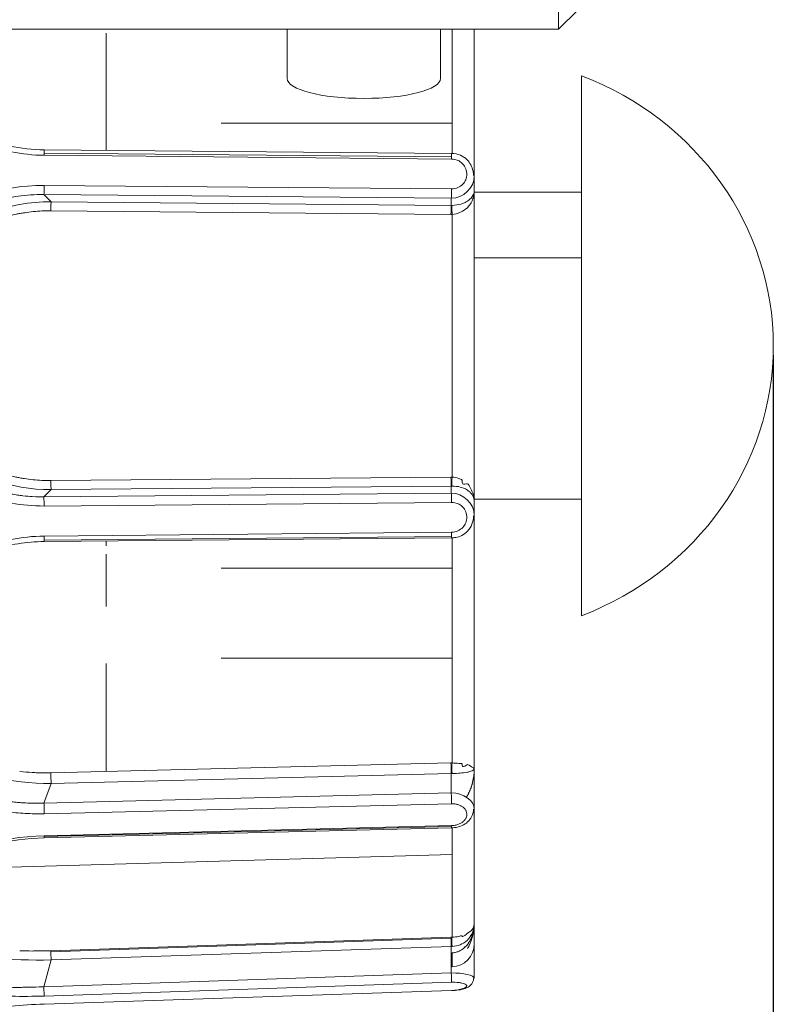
# Model space of a CAD drawing. Extents: x 0 to 283, y -70 to 196.
# Tile 9 of 30: x 148.69 to 153.6, y 101.66 to 108.08. Entities that reach past the tile are written whole.
import ezdxf

# ---------------------------------------------------------------- set-up
doc = ezdxf.new("R2010")
doc.units = 0
doc.layers.get('DEFPOINTS').update_dxf_attribs({"linetype": 'CONTINUOUS'})
doc.layers.add('VISIBLE', color=255, linetype='CONTINUOUS', lineweight=0)
doc.styles.add('SANSSERIF', font='sanss___.ttf')
doc.dimstyles.get("Standard").update_dxf_attribs({"dimtxt": 0.18, "dimasz": 0.18, "dimexe": 0.18, "dimexo": 0.0625, "dimgap": 0.09, "dimtad": 0, "dimtih": 1, "dimtoh": 1, "dimdec": 1, "dimzin": 0, "dimdsep": 46, "dimtxsty": 'SANSSERIF', "dimcen": 0.09, "dimadec": 0, "dimazin": 0, "dimtfac": 1, "dimtdec": 1, "dimtofl": 0, "dimtmove": 0, "dimatfit": 3, "dimfxl": 1, "dimtolj": 1, "dimtzin": 0, "dimarcsym": 0})

# ---------------------------------------------------------------- blocks, each defined once
blk = doc.blocks.new('*D20')
at = {"layer": 'DEFPOINTS', "color": 0, "transparency": 16777216}
for p in [(153.6021, 105.9507), (140.8021, 89.7007), (140.8021, 61.7723)]:
    blk.add_point(p, dxfattribs=at)
at = {"layer": 'VISIBLE', "color": 0, "lineweight": -2, "transparency": 16777216}
for p, q in [((153.6021, 105.8882), (153.6021, 61.5923)), ((140.8021, 89.6382), (140.8021, 61.5923)), ((143.3021, 61.7723), (143.9057, 61.7723)), ((151.1021, 61.7723), (150.4986, 61.7723))]:
    blk.add_line(p, q, dxfattribs=at)
at = {"layer": 'VISIBLE', "color": 0, "transparency": 16777216}
for points in [[(143.3021, 62.1889), (143.3021, 61.3556), (140.8021, 61.7723)], [(151.1021, 62.1889), (151.1021, 61.3556), (153.6021, 61.7723)]]:
    blk.add_solid(points, dxfattribs=at)
at = {"layer": 'VISIBLE', "color": 0, "transparency": 16777216, "insert": (147.2021, 61.7723), "char_height": 2.5, "attachment_point": 5, "style": 'SANSSERIF'}
blk.add_mtext('\\A1;25.6', dxfattribs=at)

msp = doc.modelspace()

# ---------------------------------------------------------------- linework, layer by layer
at = {"layer": 'VISIBLE'}
for p, q in [((152.2021, 115.9507), (152.2021, 108.0132)), ((152.3271, 108.1382), (152.2021, 108.0132)), ((146.0771, 108.0132), (152.2021, 108.0132)), ((149.2521, 107.2236), (149.2521, 107.9869)), ((149.2521, 107.9869), (149.2521, 107.9869)), ((150.4321, 108.0132), (150.4321, 107.692)), ((151.4321, 108.0132), (151.4321, 107.692)), ((151.5073, 107.2032), (151.5073, 108.0132)), ((151.6521, 107.056), (151.6521, 108.0132)), ((152.3524, 107.7106), (152.3521, 104.9507)), ((150.0021, 107.4007), (151.5073, 107.4007)), ((148.8468, 107.2273), (151.5026, 107.2033)), ((148.8468, 107.2272), (148.8468, 107.2272)), ((148.8479, 107.206), (151.5037, 107.1819)), ((151.5039, 107.1671), (148.8481, 107.1916)), ((151.5026, 107.2033), (151.5026, 107.2033)), ((151.652, 107.061), (151.6521, 107.056)), ((151.6521, 106.9599), (151.6521, 107.056)), ((151.5039, 106.9722), (148.8481, 106.9957)), ((148.8463, 106.9358), (151.5021, 106.9118)), ((148.8463, 106.9358), (148.893, 106.8891)), ((151.6521, 106.9627), (151.6521, 106.9599)), ((151.6521, 105.9507), (151.6521, 106.9599)), ((151.6521, 106.9507), (152.3521, 106.9507)), ((148.893, 106.8891), (151.5021, 106.8655)), ((151.5021, 106.9118), (151.5021, 106.8655)), ((151.5073, 106.8655), (151.5021, 106.8655)), ((151.5004, 106.8067), (148.8912, 106.8302)), ((151.5073, 106.8067), (151.5004, 106.8067)), ((151.5073, 105.0946), (151.5073, 106.8067)), ((152.3521, 106.5243), (151.6521, 106.5243)), ((151.6521, 104.9415), (151.6521, 105.9507)), ((148.8912, 105.0711), (151.5004, 105.0947)), ((151.5073, 105.0946), (151.5004, 105.0947)), ((151.5509, 105.0844), (151.557, 105.0826)), ((151.557, 105.0826), (151.5634, 105.0811)), ((151.5725, 105.0721), (151.5739, 105.0613)), ((148.893, 105.0122), (148.8463, 104.9656)), ((151.5021, 105.0358), (148.893, 105.0122)), ((151.5021, 105.0358), (151.5073, 105.0358)), ((151.5021, 105.0358), (151.5021, 104.9896)), ((151.5902, 105.0483), (151.6004, 105.051)), ((151.6004, 105.051), (151.6083, 105.0508)), ((151.6182, 105.0398), (151.6338, 105.0086)), ((148.8463, 104.9656), (151.5021, 104.9896)), ((148.8463, 104.9656), (148.848, 104.9173)), ((151.6521, 104.9507), (152.3521, 104.9507)), ((151.6521, 104.9415), (151.6521, 104.8454)), ((152.3521, 104.9507), (152.3521, 104.1906)), ((148.8481, 104.9057), (151.5039, 104.9292)), ((151.6521, 104.8454), (151.652, 104.8405)), ((151.6521, 103.1935), (151.6521, 104.8454)), ((151.5026, 104.6981), (148.8468, 104.6741)), ((151.5034, 104.7071), (148.8476, 104.6831)), ((151.5039, 104.7343), (148.8481, 104.7098)), ((151.5026, 104.6981), (151.5026, 104.6981)), ((151.5073, 103.2305), (151.5073, 104.6982)), ((148.8468, 104.6741), (148.8468, 104.6741)), ((149.2521, 104.6469), (149.2521, 104.6777)), ((149.2521, 104.2506), (149.2521, 104.5922)), ((150.0021, 104.5007), (151.5073, 104.5007)), ((149.2521, 104.2505), (149.2521, 104.2505)), ((151.5073, 103.9145), (150.0021, 103.9145)), ((149.2521, 103.1749), (149.2521, 103.88)), ((148.8912, 103.166), (151.5004, 103.2305)), ((151.5073, 103.2305), (151.5004, 103.2305)), ((151.5509, 103.2269), (151.557, 103.2267)), ((151.557, 103.2267), (151.5634, 103.227)), ((151.5725, 103.2224), (151.5739, 103.2145)), ((151.5902, 103.2101), (151.6004, 103.2162)), ((151.6004, 103.2162), (151.6083, 103.2198)), ((151.6083, 103.2198), (151.6182, 103.2173)), ((151.6182, 103.2173), (151.6338, 103.206)), ((151.6338, 103.206), (151.6471, 103.1991)), ((151.5021, 103.1615), (148.893, 103.097)), ((151.5073, 103.1616), (151.5021, 103.1615)), ((151.5021, 103.0351), (151.5021, 103.1615)), ((151.6471, 103.1991), (151.6521, 103.1935)), ((151.6521, 102.1843), (151.6521, 103.1935)), ((148.893, 103.097), (148.8463, 102.9695)), ((151.6376, 103.0899), (151.6479, 103.1377)), ((151.5021, 103.0351), (148.8463, 102.9695)), ((151.5039, 102.965), (148.8481, 102.8998)), ((148.8481, 102.7564), (151.5039, 102.8223)), ((151.5033, 102.8083), (148.8475, 102.7427)), ((151.5038, 102.8174), (148.848, 102.7518)), ((151.5073, 102.6338), (151.5073, 102.8085)), ((151.5073, 102.6338), (148.1198, 102.5369)), ((151.5073, 102.0953), (151.5073, 102.6338)), ((151.6498, 102.1674), (151.6521, 102.1843)), ((151.6521, 102.0515), (151.6521, 102.1843)), ((151.5902, 102.1064), (151.6004, 102.1141)), ((151.6004, 102.1141), (151.6083, 102.1204)), ((151.6083, 102.1204), (151.6182, 102.1272)), ((151.6182, 102.1272), (151.6338, 102.1389)), ((151.6471, 102.1595), (151.6498, 102.1674)), ((148.8912, 102.007), (151.5004, 102.0951)), ((148.8914, 102.0003), (151.5005, 102.0884)), ((151.5073, 102.0953), (151.5004, 102.0951)), ((151.5509, 102.0992), (151.557, 102.1007)), ((151.557, 102.1007), (151.5634, 102.1028)), ((151.5634, 102.1028), (151.5725, 102.1037)), ((151.5725, 102.1037), (151.574, 102.1009)), ((151.6521, 102.0515), (151.6521, 101.8256)), ((151.5021, 102.0346), (148.893, 101.9464)), ((151.5073, 102.0348), (151.5021, 102.0346)), ((151.5021, 101.8618), (151.5021, 102.0346)), ((151.5073, 101.9931), (151.5021, 101.9929)), ((151.5073, 101.9931), (151.5073, 101.9015)), ((151.5737, 102.0185), (151.5739, 102.0189)), ((151.5902, 102.0327), (151.5938, 102.0351)), ((148.893, 101.9464), (148.8463, 101.7722)), ((151.5073, 101.9572), (151.5021, 101.9569)), ((151.5021, 101.8618), (148.8463, 101.7722)), ((151.5073, 101.9015), (151.5021, 101.9014)), ((148.8481, 101.7114), (151.5039, 101.8009)), ((148.8463, 101.7722), (148.8481, 101.7114)), ((151.5038, 101.7472), (148.848, 101.6575)), ((151.5039, 101.7486), (148.8481, 101.6589)), ((148.848, 101.6575), (148.848, 101.6576))]:
    msp.add_line(p, q, dxfattribs=at)
msp.add_arc((151.5021, 102.0515), 0.15, 272, 0, dxfattribs=at)
at = {"layer": 'VISIBLE', "extrusion": (0, 0, -1)}
msp.add_ellipse((151.6021, 105.9507), major_axis=(2, 0), ratio=0.949323, start_param=-1.1864, end_param=0, dxfattribs=at)
at = {"layer": 'VISIBLE'}
for centre, major_axis, ratio, start_param, end_param in [((150.9321, 107.692), (0.5, 0), 0.258819, 3.141593, 6.283185), ((148.8465, 107.1885), (-0.0002, -0.0386), 0.038174, -4.244348, -3.158429), ((148.8464, 107.1786), (0.0004, 0.0473), 0.03372, -1.291412, -0.952483), ((151.5021, 107.1533), (0.0005, 0.05), 0.033717, -0.959967, -0.000834), ((151.5021, 107.1528), (0.0005, 0.051), 0.03372, -1.287713, -0.963132), ((148.8463, 106.9841), (0.0005, 0.05), 0.033713, 3.403547, 4.945929), ((151.5021, 106.9601), (-0.0005, -0.05), 0.033719, 0.261952, 1.814869), ((148.8927, 105.8418), (-1.0592, 0.1337), 0.980632, -1.254709, -1.069344), ((148.8918, 105.8506), (-1.0522, 0.1229), 0.980084, -1.457874, -1.263151), ((148.893, 106.8408), (0.0005, 0.05), 0.033751, 0.262533, 1.570449), ((151.5021, 106.8172), (0.0005, 0.05), 0.03375, 0.261954, 1.783195), ((151.5091, 106.8173), (-0.0013, 0.05), 0.041128, 0.262747, 1.569765), ((148.893, 106.8409), (-0.0005, -0.0498), 0.033749, -1.569446, -1.355122), ((151.5091, 106.8173), (0.0013, -0.05), 0.041115, -1.571829, -1.358874), ((151.6021, 105.9507), (2, 0), 0.949323, -1.1864, 0), ((148.893, 105.0605), (0.0005, -0.05), 0.033749, -1.784849, -0.26197), ((151.5021, 105.0841), (-0.0005, 0.05), 0.03375, 1.357446, 2.879641), ((151.5091, 105.0841), (-0.0013, -0.05), 0.041115, -1.782722, -0.261863), ((151.5021, 104.9413), (0.0005, -0.05), 0.033719, 1.326727, 2.879641), ((148.8464, 104.9173), (0.0004, -0.0483), 0.033726, 1.328304, 1.57013), ((148.8463, 104.7241), (0.0005, -0.05), 0.033719, 0.000087, 0.610795), ((148.8463, 104.724), (0.0005, -0.0499), 0.033719, 0.610432, 1.281013), ((151.5021, 104.7481), (0.0005, -0.05), 0.033719, 0.000829, 0.611013), ((151.5021, 104.7481), (0.0005, -0.05), 0.033719, 0.611013, 1.290966), ((151.5021, 103.1969), (-0.0012, 0.05), 0.024706, 0.833695, 2.355889), ((151.5091, 103.197), (-0.0001, -0.05), 0.048157, -2.306592, -0.785641), ((148.893, 103.1324), (0.0012, -0.05), 0.024708, -2.308496, -0.785517), ((151.5021, 102.9997), (0.0012, -0.05), 0.024692, -4.712998, -3.926838), ((148.8463, 102.9342), (-0.0012, 0.0499), 0.024688, 4.710999, 5.498105), ((151.502, 103.0004), (0.0013, -0.0518), 0.024683, 0.816983, 1.556217), ((148.8471, 102.9262), (-0.0007, 0.0346), 0.017545, 3.844132, 4.942992), ((151.5021, 102.8583), (0.0012, -0.05), 0.024684, 0.610665, 0.767214), ((148.8463, 102.7928), (0.0012, -0.0502), 0.024684, 0.612828, 0.758285), ((151.5021, 102.8583), (0.0012, -0.05), 0.024686, 0.000305, 0.610833), ((148.8463, 102.7929), (0.0012, -0.0502), 0.024684, 0.000779, 0.609003), ((151.2499, 102.1657), (0.4005, 0.0472), 0.780369, 6.05193, 6.192273), ((151.2927, 102.1915), (0.3581, -0.0321), 0.790382, -0.206966, -0.069053), ((151.5021, 102.0475), (-0.0017, 0.05), 0.009043, 0.310249, 0.610516), ((151.5021, 102.0475), (-0.0017, 0.05), 0.009043, 0.610516, 1.832443), ((151.5091, 102.0477), (0.0012, -0.05), 0.042289, -2.830924, -1.310065), ((148.893, 101.96), (-0.0017, 0.0493), 0.009043, 0.306834, 0.611838), ((148.893, 101.9594), (-0.0017, 0.05), 0.009043, 0.309553, 0.610216), ((148.893, 101.9594), (0.0017, -0.05), 0.009043, -2.530277, -1.309365), ((148.893, 101.9594), (-0.0017, 0.05), 0.009043, 0.610516, 1.832411), ((151.5091, 101.9442), (-0.0021, 0.05), 0.025094, -0.212955, 1.307901), ((151.5021, 101.8489), (0.0017, -0.05), 0.009036, 0.27953, 1.832443), ((151.5021, 101.7971), (0.0017, -0.05), 0.009035, 0, 0.243768), ((148.8463, 101.707), (0.0017, -0.0495), 0.009035, 0.000886, 0.235746)]:
    msp.add_ellipse(centre, major_axis=major_axis, ratio=ratio, start_param=start_param, end_param=end_param, dxfattribs=at)
for points, knots in [([(148.1054, 107.5188), (148.1734, 107.4539), (148.2535, 107.3977), (148.4278, 107.3073), (148.5246, 107.2729), (148.6965, 107.2364), (148.7718, 107.228), (148.8468, 107.2273)], [0, 0, 0, 0, 0.0582121, 0.0582121, 0.1187185, 0.1187185, 0.1637053, 0.1637053, 0.1637053, 0.1637053]), ([(151.5026, 107.2033), (151.5229, 107.2031), (151.5436, 107.1995), (151.578, 107.1852), (151.5926, 107.1755), (151.6145, 107.1537), (151.623, 107.1422), (151.6364, 107.1167), (151.6413, 107.1024), (151.6459, 107.079), (151.6469, 107.0699), (151.6472, 107.0608)], [0, 0, 0, 0, 0.0121855, 0.0121855, 0.02235284, 0.02235284, 0.03080774, 0.03080774, 0.03982165, 0.03982165, 0.04535382, 0.04535382, 0.04535382, 0.04535382]), ([(151.5718, 107.1406), (151.5638, 107.148), (151.5614, 107.1521), (151.5196, 107.1684), (151.5045, 107.1671), (151.5039, 107.1671)], [0.7500264, 0.7500264, 0.7500264, 0.7500264, 0.875, 0.875, 1, 1, 1, 1]), ([(151.6033, 107.0725), (151.602, 107.105), (151.5877, 107.1259), (151.5718, 107.1406), (151.5718, 107.1406), (151.5718, 107.1406)], [0.5000049, 0.5000049, 0.5000049, 0.5000049, 0.75, 0.75, 0.7500264, 0.7500264, 0.7500264, 0.7500264]), ([(151.6521, 107.056), (151.6521, 107.056), (151.6521, 107.0559), (151.6521, 106.98), (151.5806, 106.9113), (151.5021, 106.9118)], [-0.5002152, -0.5002152, -0.5002152, -0.5002152, -0.5, -0.5, 0, 0, 0, 0]), ([(151.5775, 107.0029), (151.5775, 107.0029), (151.5775, 107.0029), (151.5952, 107.0212), (151.6046, 107.0401), (151.6033, 107.0725)], [0.2499715, 0.2499715, 0.2499715, 0.2499715, 0.25, 0.25, 0.5000049, 0.5000049, 0.5000049, 0.5000049]), ([(147.7908, 106.0131), (147.7904, 106.2708), (147.8888, 106.5178), (148.2854, 106.8937), (148.5535, 106.9968), (148.8481, 106.9957)], [0, 0, 0, 0, 0.5, 0.5, 1, 1, 1, 1]), ([(148.0722, 106.6172), (148.0853, 106.6313), (148.0982, 106.6445), (148.1108, 106.6567), (148.1172, 106.6628), (148.1234, 106.6687), (148.1296, 106.6744), (148.1327, 106.6772), (148.1358, 106.68), (148.1388, 106.6827), (148.1419, 106.6854), (148.1449, 106.6881), (148.1479, 106.6907), (148.1509, 106.6933), (148.1539, 106.6959), (148.1568, 106.6984), (148.1598, 106.7009), (148.1627, 106.7034), (148.1657, 106.7058), (148.1671, 106.707), (148.1686, 106.7081), (148.17, 106.7093), (148.1714, 106.7105), (148.1729, 106.7117), (148.1743, 106.7128), (148.1757, 106.714), (148.1772, 106.7151), (148.1786, 106.7162), (148.18, 106.7174), (148.1814, 106.7185), (148.1828, 106.7196), (148.1856, 106.7218), (148.1884, 106.7239), (148.1911, 106.726), (148.1939, 106.7281), (148.1966, 106.7302), (148.1993, 106.7322), (148.2064, 106.7375), (148.2137, 106.7428), (148.2211, 106.748), (148.2284, 106.7532), (148.236, 106.7584), (148.2437, 106.7635), (148.2513, 106.7686), (148.2592, 106.7736), (148.2671, 106.7786), (148.2751, 106.7835), (148.2832, 106.7884), (148.2914, 106.7932), (148.2955, 106.7956), (148.2997, 106.798), (148.3039, 106.8004), (148.3081, 106.8028), (148.3123, 106.8051), (148.3166, 106.8074), (148.3208, 106.8098), (148.3251, 106.8121), (148.3295, 106.8143), (148.3338, 106.8166), (148.3382, 106.8189), (148.3426, 106.8211), (148.3514, 106.8256), (148.3603, 106.83), (148.3694, 106.8343), (148.3771, 106.8379), (148.385, 106.8415), (148.3932, 106.8451), (148.4014, 106.8487), (148.4099, 106.8523), (148.4186, 106.8559), (148.4273, 106.8595), (148.4363, 106.863), (148.4455, 106.8665), (148.4548, 106.8699), (148.4643, 106.8734), (148.474, 106.8767), (148.4838, 106.8801), (148.4938, 106.8834), (148.5041, 106.8866), (148.5144, 106.8898), (148.525, 106.8929), (148.5358, 106.8959), (148.5575, 106.9019), (148.5802, 106.9075), (148.604, 106.9125), (148.6278, 106.9175), (148.6527, 106.9218), (148.6786, 106.9254), (148.7305, 106.9326), (148.7866, 106.9366), (148.8463, 106.9358)], [0.5, 0.5, 0.5, 0.5, 0.5357143, 0.5357143, 0.5357143, 0.5535714, 0.5535714, 0.5535714, 0.5625, 0.5625, 0.5625, 0.5714286, 0.5714286, 0.5714286, 0.5803571, 0.5803571, 0.5803571, 0.5892857, 0.5892857, 0.5892857, 0.59375, 0.59375, 0.59375, 0.5982143, 0.5982143, 0.5982143, 0.6026786, 0.6026786, 0.6026786, 0.6071429, 0.6071429, 0.6071429, 0.6160714, 0.6160714, 0.6160714, 0.625, 0.625, 0.625, 0.6428571, 0.6428571, 0.6428571, 0.6607143, 0.6607143, 0.6607143, 0.6785714, 0.6785714, 0.6785714, 0.6964286, 0.6964286, 0.6964286, 0.7053571, 0.7053571, 0.7053571, 0.7142857, 0.7142857, 0.7142857, 0.7232143, 0.7232143, 0.7232143, 0.7321429, 0.7321429, 0.7321429, 0.75, 0.75, 0.75, 0.7678571, 0.7678571, 0.7678571, 0.7857143, 0.7857143, 0.7857143, 0.8035714, 0.8035714, 0.8035714, 0.8214286, 0.8214286, 0.8214286, 0.8392857, 0.8392857, 0.8392857, 0.8571429, 0.8571429, 0.8571429, 0.8928571, 0.8928571, 0.8928571, 0.9285714, 0.9285714, 0.9285714, 1, 1, 1, 1]), ([(151.6521, 106.9599), (151.6521, 106.9216), (151.6133, 106.8961), (151.6058, 106.8912), (151.5949, 106.8848), (151.5808, 106.8785), (151.5731, 106.8757), (151.5481, 106.8687), (151.5291, 106.8659), (151.5073, 106.8655)], [-1, -1, -1, -1, -0.5, -0.5, -0.375, -0.375, -0.25, -0.25, 0, 0, 0, 0]), ([(151.5073, 106.8067), (151.5424, 106.8076), (151.5841, 106.8273), (151.6183, 106.8614), (151.6296, 106.8763), (151.638, 106.8946)], [0, 0, 0, 0, 0.5, 0.5, 0.7491661, 0.7491661, 0.7491661, 0.7491661]), ([(148.6917, 106.8127), (148.6832, 106.8112), (148.6747, 106.8096), (148.6663, 106.8078), (148.6483, 106.8041), (148.6305, 106.7999), (148.6128, 106.7953), (148.5951, 106.7907), (148.5776, 106.7856), (148.5603, 106.78), (148.543, 106.7744), (148.5258, 106.7684), (148.5089, 106.7619)], [0.1262014, 0.1262014, 0.1262014, 0.1262014, 0.1428571, 0.1428571, 0.1428571, 0.1785714, 0.1785714, 0.1785714, 0.2142857, 0.2142857, 0.2142857, 0.25, 0.25, 0.25, 0.25]), ([(148.8912, 106.8302), (148.8523, 106.8302), (148.8141, 106.8283), (148.7767, 106.8246), (148.7579, 106.8227), (148.7393, 106.8204), (148.721, 106.8176), (148.7111, 106.8161), (148.7014, 106.8145), (148.6917, 106.8127)], [0, 0, 0, 0, 0.0714286, 0.0714286, 0.0714286, 0.1071429, 0.1071429, 0.1071429, 0.1262014, 0.1262014, 0.1262014, 0.1262014]), ([(147.8925, 105.9436), (147.8926, 105.8886), (147.8965, 105.7981), (147.9503, 105.6224), (147.9764, 105.5574), (148.0349, 105.4561), (148.0576, 105.4218), (148.0972, 105.3705), (148.1114, 105.3535), (148.1417, 105.3198), (148.1633, 105.298), (148.3651, 105.1062), (148.6301, 105.0109), (148.893, 105.0122)], [0, 0, 0, 0, 0.25, 0.25, 0.375, 0.375, 0.4375, 0.4375, 0.46875, 0.46875, 0.5, 0.5, 1, 1, 1, 1]), ([(148.8463, 104.9656), (148.83, 104.9653), (148.8041, 104.9652), (148.7513, 104.9683), (148.7313, 104.9699), (148.698, 104.9736), (148.6863, 104.9751), (148.6619, 104.9786), (148.6435, 104.9817), (148.6051, 104.9887), (148.5737, 104.9957), (148.5258, 105.0088), (148.5016, 105.016), (148.4773, 105.0242), (148.461, 105.0299), (148.4584, 105.0307), (148.3348, 105.0774), (148.2579, 105.1266), (148.1804, 105.1832), (148.1608, 105.1994), (148.1396, 105.2177), (148.1338, 105.2229), (148.1271, 105.229), (148.1252, 105.2308), (148.122, 105.2337), (148.1269, 105.2291), (147.8883, 105.4526), (147.8373, 105.7148), (147.8374, 105.8885)], [0, 0, 0, 0, 0.0625, 0.0625, 0.09375, 0.09375, 0.109375, 0.109375, 0.125, 0.125, 0.1875, 0.1875, 0.21875, 0.234375, 0.234375, 0.25, 0.25, 0.375, 0.375, 0.4375, 0.4375, 0.46875, 0.46875, 0.484375, 0.484375, 0.5, 0.5, 1, 1, 1, 1]), ([(148.5061, 105.1406), (148.523, 105.134), (148.54, 105.128), (148.5573, 105.1224), (148.5746, 105.1168), (148.5921, 105.1116), (148.6098, 105.1069), (148.6275, 105.1022), (148.6454, 105.098), (148.6635, 105.0943), (148.6717, 105.0926), (148.6798, 105.091), (148.6881, 105.0895)], [0.75, 0.75, 0.75, 0.75, 0.7857143, 0.7857143, 0.7857143, 0.8214286, 0.8214286, 0.8214286, 0.8571429, 0.8571429, 0.8571429, 0.873172, 0.873172, 0.873172, 0.873172]), ([(148.6881, 105.0895), (148.6982, 105.0876), (148.7083, 105.0859), (148.7185, 105.0844), (148.7371, 105.0815), (148.7559, 105.0791), (148.7748, 105.0772), (148.8128, 105.0734), (148.8516, 105.0713), (148.8912, 105.0711)], [0.873172, 0.873172, 0.873172, 0.873172, 0.8928571, 0.8928571, 0.8928571, 0.9285714, 0.9285714, 0.9285714, 1, 1, 1, 1]), ([(151.6521, 104.9415), (151.6521, 104.9607), (151.6409, 104.9786), (151.6251, 104.9957), (151.62, 105), (151.6139, 105.0047), (151.6121, 105.006), (151.6091, 105.008), (151.6121, 105.0061), (151.588, 105.0217), (151.5756, 105.0254), (151.5448, 105.033), (151.5273, 105.0354), (151.5073, 105.0358)], [0, 0, 0, 0, 0.25, 0.25, 0.375, 0.375, 0.4375, 0.4375, 0.5, 0.5, 0.75, 0.75, 1, 1, 1, 1]), ([(151.6471, 104.976), (151.6487, 104.9708), (151.6487, 104.9705), (151.651, 104.9589), (151.6521, 104.9511), (151.6521, 104.9415)], [-0.125, -0.125, -0.125, -0.125, -0.0625, -0.0625, 0, 0, 0, 0]), ([(151.5718, 104.904), (151.5638, 104.9112), (151.5614, 104.9152), (151.5196, 104.9308), (151.5045, 104.9292), (151.5039, 104.9292)], [0.7500264, 0.7500264, 0.7500264, 0.7500264, 0.875, 0.875, 1, 1, 1, 1]), ([(151.6033, 104.8365), (151.602, 104.8689), (151.5877, 104.8895), (151.5718, 104.904), (151.5718, 104.904), (151.5718, 104.904)], [0.5000049, 0.5000049, 0.5000049, 0.5000049, 0.75, 0.75, 0.7500264, 0.7500264, 0.7500264, 0.7500264]), ([(151.6472, 104.8407), (151.6467, 104.8224), (151.6431, 104.804), (151.63, 104.7704), (151.6204, 104.7546), (151.5977, 104.7303), (151.5849, 104.7207), (151.5585, 104.7074), (151.5448, 104.703), (151.5215, 104.699), (151.512, 104.6982), (151.5026, 104.6981)], [0, 0, 0, 0, 0.01113127, 0.01113127, 0.02192725, 0.02192725, 0.03123131, 0.03123131, 0.03969388, 0.03969388, 0.04538229, 0.04538229, 0.04538229, 0.04538229]), ([(151.5775, 104.7664), (151.5775, 104.7664), (151.5775, 104.7664), (151.5952, 104.785), (151.6046, 104.8041), (151.6033, 104.8365)], [0.2499715, 0.2499715, 0.2499715, 0.2499715, 0.25, 0.25, 0.5000049, 0.5000049, 0.5000049, 0.5000049]), ([(148.8468, 104.6741), (148.7343, 104.673), (148.6205, 104.6542), (148.4046, 104.5852), (148.2997, 104.5334), (148.1656, 104.4371), (148.1255, 104.4032), (148.0891, 104.3666)], [0, 0, 0, 0, 0.0675329, 0.0675329, 0.1362271, 0.1362271, 0.1682685, 0.1682685, 0.1682685, 0.1682685]), ([(147.8925, 103.8392), (147.8926, 103.7917), (147.8965, 103.7144), (147.9503, 103.5691), (147.9764, 103.516), (148.0349, 103.4346), (148.0576, 103.4072), (148.0972, 103.3667), (148.1114, 103.3533), (148.1417, 103.3268), (148.1633, 103.3099), (148.3651, 103.1612), (148.6301, 103.0935), (148.893, 103.097)], [0, 0, 0, 0, 0.25, 0.25, 0.375, 0.375, 0.4375, 0.4375, 0.46875, 0.46875, 0.5, 0.5, 1, 1, 1, 1]), ([(147.8374, 103.6885), (147.8373, 103.538), (147.8883, 103.3214), (148.1269, 103.1528), (148.122, 103.1563), (148.1252, 103.154), (148.1271, 103.1527), (148.1338, 103.1481), (148.1396, 103.1442), (148.1608, 103.1305), (148.1804, 103.1184), (148.2579, 103.0765), (148.3348, 103.0408), (148.4584, 103.0087), (148.461, 103.0081), (148.4773, 103.0042), (148.5016, 102.9986), (148.5258, 102.9938), (148.5737, 102.9852), (148.6051, 102.9807), (148.6435, 102.9765), (148.6619, 102.9746), (148.6863, 102.9726), (148.698, 102.9717), (148.7313, 102.9698), (148.7513, 102.9691), (148.8041, 102.9682), (148.83, 102.9689), (148.8463, 102.9695)], [-1, -1, -1, -1, -0.5, -0.5, -0.484375, -0.484375, -0.46875, -0.46875, -0.4375, -0.4375, -0.375, -0.375, -0.25, -0.25, -0.234375, -0.234375, -0.21875, -0.1875, -0.1875, -0.125, -0.125, -0.109375, -0.109375, -0.09375, -0.09375, -0.0625, -0.0625, 0, 0, 0, 0]), ([(148.8912, 103.166), (148.8891, 103.1659), (148.8868, 103.1659), (148.8843, 103.1659), (148.8818, 103.1659), (148.879, 103.1658), (148.8761, 103.1658), (148.8732, 103.1658), (148.8701, 103.1657), (148.8668, 103.1657), (148.8635, 103.1657), (148.86, 103.1657), (148.8563, 103.1657), (148.8526, 103.1657), (148.8487, 103.1658), (148.8447, 103.1658), (148.8406, 103.1658), (148.8363, 103.1659), (148.8318, 103.166), (148.8229, 103.1661), (148.8132, 103.1664), (148.8027, 103.1668), (148.7922, 103.1672), (148.781, 103.1677), (148.769, 103.1684), (148.7449, 103.1699), (148.7179, 103.1721), (148.688, 103.1757)], [0, 0, 0, 0, 0.0089286, 0.0089286, 0.0089286, 0.0178571, 0.0178571, 0.0178571, 0.0267857, 0.0267857, 0.0267857, 0.0357143, 0.0357143, 0.0357143, 0.0446429, 0.0446429, 0.0446429, 0.0535714, 0.0535714, 0.0535714, 0.0714286, 0.0714286, 0.0714286, 0.0892857, 0.0892857, 0.0892857, 0.125, 0.125, 0.125, 0.125]), ([(151.6521, 103.1935), (151.6521, 103.1862), (151.6409, 103.1802), (151.6251, 103.1746), (151.62, 103.1732), (151.6139, 103.1717), (151.6121, 103.1713), (151.6091, 103.1707), (151.6121, 103.1712), (151.588, 103.1668), (151.5756, 103.166), (151.5448, 103.1627), (151.5273, 103.1618), (151.5073, 103.1616)], [0, 0, 0, 0, 0.25, 0.25, 0.375, 0.375, 0.4375, 0.4375, 0.5, 0.5, 0.75, 0.75, 1, 1, 1, 1]), ([(151.6521, 103.1935), (151.6521, 103.179), (151.6512, 103.1646), (151.6496, 103.1509), (151.6488, 103.1441), (151.6479, 103.1374), (151.6468, 103.131), (151.6458, 103.1246), (151.6446, 103.1185), (151.6433, 103.1126), (151.642, 103.1067), (151.6407, 103.101), (151.6393, 103.0957), (151.6379, 103.0903), (151.6364, 103.0853), (151.6349, 103.0805), (151.6334, 103.0757), (151.6319, 103.0712), (151.6304, 103.0671), (151.6289, 103.0629), (151.6274, 103.059), (151.626, 103.0554), (151.6245, 103.0517), (151.6231, 103.0484), (151.6217, 103.0453), (151.6203, 103.0423), (151.619, 103.0395), (151.6177, 103.0369), (151.6165, 103.0344), (151.6153, 103.0321), (151.6142, 103.0301), (151.6131, 103.028), (151.6122, 103.0263), (151.6113, 103.0247), (151.6108, 103.0239), (151.6104, 103.0232), (151.61, 103.0225), (151.6096, 103.0218), (151.6093, 103.0212), (151.6089, 103.0207), (151.6088, 103.0204), (151.6086, 103.0201), (151.6084, 103.0199), (151.6083, 103.0196), (151.6081, 103.0194), (151.608, 103.0191), (151.6077, 103.0187), (151.6075, 103.0183), (151.6073, 103.018)], [-1, -1, -1, -1, -0.9285714, -0.9285714, -0.9285714, -0.8928571, -0.8928571, -0.8928571, -0.8571429, -0.8571429, -0.8571429, -0.8214286, -0.8214286, -0.8214286, -0.7857143, -0.7857143, -0.7857143, -0.75, -0.75, -0.75, -0.7142857, -0.7142857, -0.7142857, -0.6785714, -0.6785714, -0.6785714, -0.6428571, -0.6428571, -0.6428571, -0.6071429, -0.6071429, -0.6071429, -0.5714286, -0.5714286, -0.5714286, -0.5535714, -0.5535714, -0.5535714, -0.5357143, -0.5357143, -0.5357143, -0.5267857, -0.5267857, -0.5267857, -0.5178571, -0.5178571, -0.5178571, -0.5, -0.5, -0.5, -0.5]), ([(151.6479, 103.1377), (151.6481, 103.1395), (151.6484, 103.1414), (151.6486, 103.1432), (151.6497, 103.1513), (151.6506, 103.1595), (151.6512, 103.168), (151.6518, 103.1764), (151.6521, 103.185), (151.6521, 103.1935)], [0.880692, 0.880692, 0.880692, 0.880692, 0.8928571, 0.8928571, 0.8928571, 0.9464286, 0.9464286, 0.9464286, 1, 1, 1, 1]), ([(151.6015, 103.0103), (151.6027, 103.012), (151.6039, 103.0138), (151.6051, 103.0156), (151.6072, 103.0189), (151.6082, 103.0205), (151.6092, 103.0222), (151.6112, 103.0255), (151.6132, 103.0291), (151.6153, 103.0331), (151.6174, 103.0371), (151.6195, 103.0414), (151.6217, 103.0461), (151.6238, 103.0508), (151.6259, 103.0558), (151.628, 103.0612), (151.6301, 103.0667), (151.6322, 103.0724), (151.6342, 103.0786), (151.6353, 103.0822), (151.6365, 103.086), (151.6376, 103.0899)], [0.4761639, 0.4761639, 0.4761639, 0.4761639, 0.4910714, 0.4910714, 0.4910714, 0.5178571, 0.5178571, 0.5178571, 0.5714286, 0.5714286, 0.5714286, 0.625, 0.625, 0.625, 0.6785714, 0.6785714, 0.6785714, 0.7321429, 0.7321429, 0.7321429, 0.7636508, 0.7636508, 0.7636508, 0.7636508]), ([(151.5021, 103.0351), (151.5807, 103.0363), (151.6522, 102.9864), (151.6521, 102.9305), (151.6521, 102.9303), (151.6521, 102.93)], [-1, -1, -1, -1, -0.5, -0.5, -0.4974873, -0.4974873, -0.4974873, -0.4974873]), ([(148.8481, 102.8998), (148.8271, 102.8994), (148.8063, 102.8993), (148.7856, 102.8996), (148.765, 102.9), (148.7445, 102.9007), (148.7242, 102.9018), (148.7038, 102.9029), (148.6836, 102.9044), (148.6636, 102.9063), (148.6436, 102.9082), (148.6237, 102.9105), (148.604, 102.9131), (148.5842, 102.9158), (148.5647, 102.9189), (148.5453, 102.9224), (148.5258, 102.9259), (148.5066, 102.9297), (148.4875, 102.934), (148.4684, 102.9383), (148.4494, 102.943), (148.4306, 102.9481)], [0, 0, 0, 0, 0.0357143, 0.0357143, 0.0357143, 0.0714286, 0.0714286, 0.0714286, 0.1071429, 0.1071429, 0.1071429, 0.1428571, 0.1428571, 0.1428571, 0.1785714, 0.1785714, 0.1785714, 0.2142857, 0.2142857, 0.2142857, 0.25, 0.25, 0.25, 0.25]), ([(151.5718, 102.9474), (151.5691, 102.9492), (151.5664, 102.9508), (151.5636, 102.9523), (151.5608, 102.9537), (151.5579, 102.9551), (151.5549, 102.9563), (151.5519, 102.9576), (151.5488, 102.9587), (151.5457, 102.9596), (151.5425, 102.9606), (151.5393, 102.9614), (151.5359, 102.9622), (151.5326, 102.9629), (151.5292, 102.9634), (151.5257, 102.9639), (151.5223, 102.9643), (151.5187, 102.9647), (151.515, 102.9649), (151.5114, 102.965), (151.5077, 102.9651), (151.5039, 102.965)], [0.75, 0.75, 0.75, 0.75, 0.7857143, 0.7857143, 0.7857143, 0.8214286, 0.8214286, 0.8214286, 0.8571429, 0.8571429, 0.8571429, 0.8928571, 0.8928571, 0.8928571, 0.9285714, 0.9285714, 0.9285714, 0.9642857, 0.9642857, 0.9642857, 1, 1, 1, 1]), ([(151.6033, 102.8981), (151.6032, 102.9009), (151.6028, 102.9037), (151.6023, 102.9064), (151.6018, 102.9091), (151.601, 102.9117), (151.6001, 102.9142), (151.5992, 102.9168), (151.5981, 102.9193), (151.5968, 102.9217), (151.5954, 102.9241), (151.5939, 102.9264), (151.5923, 102.9287), (151.5906, 102.931), (151.5887, 102.9332), (151.5866, 102.9354), (151.5845, 102.9375), (151.5822, 102.9396), (151.5798, 102.9416), (151.5773, 102.9436), (151.5747, 102.9455), (151.5718, 102.9474)], [0.5, 0.5, 0.5, 0.5, 0.5357143, 0.5357143, 0.5357143, 0.5714286, 0.5714286, 0.5714286, 0.6071429, 0.6071429, 0.6071429, 0.6428571, 0.6428571, 0.6428571, 0.6785714, 0.6785714, 0.6785714, 0.7142857, 0.7142857, 0.7142857, 0.75, 0.75, 0.75, 0.75]), ([(151.6473, 102.93), (151.6471, 102.9163), (151.6443, 102.9023), (151.634, 102.8763), (151.6262, 102.864), (151.6069, 102.8432), (151.5954, 102.8343), (151.5704, 102.821), (151.5568, 102.8161), (151.5299, 102.8101), (151.5166, 102.8087), (151.5033, 102.8083)], [0, 0, 0, 0, 0.0094678, 0.0094678, 0.01892119, 0.01892119, 0.02789745, 0.02789745, 0.03653869, 0.03653869, 0.04449468, 0.04449468, 0.04449468, 0.04449468]), ([(151.5775, 102.8467), (151.5801, 102.8487), (151.5825, 102.8508), (151.5847, 102.853), (151.5859, 102.8541), (151.5869, 102.8552), (151.5879, 102.8563), (151.5889, 102.8574), (151.5899, 102.8585), (151.5908, 102.8596), (151.5927, 102.8619), (151.5943, 102.8642), (151.5957, 102.8666), (151.5971, 102.869), (151.5984, 102.8714), (151.5994, 102.8739), (151.6004, 102.8764), (151.6013, 102.879), (151.6019, 102.8816), (151.6025, 102.8843), (151.603, 102.8869), (151.6032, 102.8897), (151.6035, 102.8924), (151.6035, 102.8952), (151.6033, 102.8981)], [0.25, 0.25, 0.25, 0.25, 0.2857143, 0.2857143, 0.2857143, 0.3035714, 0.3035714, 0.3035714, 0.3214286, 0.3214286, 0.3214286, 0.3571429, 0.3571429, 0.3571429, 0.3928571, 0.3928571, 0.3928571, 0.4285714, 0.4285714, 0.4285714, 0.4642857, 0.4642857, 0.4642857, 0.5, 0.5, 0.5, 0.5]), ([(151.5039, 102.8223), (151.508, 102.8225), (151.5121, 102.8228), (151.5161, 102.8232), (151.5201, 102.8236), (151.524, 102.8242), (151.5278, 102.825), (151.5316, 102.8257), (151.5354, 102.8265), (151.539, 102.8276), (151.5426, 102.8286), (151.5461, 102.8297), (151.5495, 102.831), (151.5529, 102.8323), (151.5562, 102.8338), (151.5594, 102.8354), (151.5626, 102.837), (151.5657, 102.8387), (151.5687, 102.8406), (151.5717, 102.8425), (151.5747, 102.8445), (151.5775, 102.8467)], [0, 0, 0, 0, 0.0357143, 0.0357143, 0.0357143, 0.0714286, 0.0714286, 0.0714286, 0.1071429, 0.1071429, 0.1071429, 0.1428571, 0.1428571, 0.1428571, 0.1785714, 0.1785714, 0.1785714, 0.2142857, 0.2142857, 0.2142857, 0.25, 0.25, 0.25, 0.25]), ([(147.7908, 102.1249), (147.7904, 102.2569), (147.8887, 102.4076), (148.2854, 102.6639), (148.5535, 102.748), (148.8481, 102.7564)], [0, 0, 0, 0, 0.5, 0.5, 1, 1, 1, 1]), ([(148.8475, 102.7427), (148.7359, 102.74), (148.623, 102.7245), (148.4081, 102.6725), (148.3034, 102.6347), (148.1232, 102.5441), (148.0451, 102.4901), (147.965, 102.4143), (147.9461, 102.3941), (147.9295, 102.3738)], [0, 0, 0, 0, 0.0670068, 0.0670068, 0.1355273, 0.1355273, 0.2018919, 0.2018919, 0.2253039, 0.2253039, 0.2253039, 0.2253039]), ([(147.8925, 102.3005), (147.8926, 102.2733), (147.8965, 102.23), (147.9503, 102.154), (147.9764, 102.127), (148.0349, 102.0873), (148.0576, 102.0742), (148.0972, 102.0552), (148.1114, 102.049), (148.1417, 102.037), (148.1633, 102.0294), (148.3651, 101.9636), (148.6301, 101.9416), (148.893, 101.9464)], [0, 0, 0, 0, 0.25, 0.25, 0.375, 0.375, 0.4375, 0.4375, 0.46875, 0.46875, 0.5, 0.5, 1, 1, 1, 1]), ([(151.6521, 102.1843), (151.6521, 102.1526), (151.6409, 102.1242), (151.6251, 102.0973), (151.62, 102.0906), (151.6139, 102.0833), (151.6121, 102.0814), (151.6091, 102.0783), (151.6121, 102.0811), (151.588, 102.0578), (151.5756, 102.0528), (151.5448, 102.0395), (151.5273, 102.0354), (151.5073, 102.0348)], [0, 0, 0, 0, 0.25, 0.25, 0.375, 0.375, 0.4375, 0.4375, 0.5, 0.5, 0.75, 0.75, 1, 1, 1, 1]), ([(151.6521, 102.1843), (151.6521, 102.1707), (151.6512, 102.1572), (151.6496, 102.1444), (151.6488, 102.1381), (151.6479, 102.1319), (151.6468, 102.1259), (151.6458, 102.1199), (151.6446, 102.1142), (151.6433, 102.1087), (151.642, 102.1032), (151.6407, 102.0979), (151.6393, 102.0929), (151.6379, 102.0879), (151.6364, 102.0832), (151.6349, 102.0788), (151.6334, 102.0744), (151.6319, 102.0702), (151.6304, 102.0663), (151.6289, 102.0624), (151.6274, 102.0588), (151.626, 102.0554), (151.6245, 102.052), (151.6231, 102.0489), (151.6217, 102.0461), (151.6203, 102.0432), (151.619, 102.0407), (151.6177, 102.0383), (151.6165, 102.0359), (151.6153, 102.0338), (151.6142, 102.0319), (151.6131, 102.03), (151.6122, 102.0284), (151.6113, 102.0269), (151.6108, 102.0262), (151.6104, 102.0255), (151.61, 102.0249), (151.6096, 102.0243), (151.6093, 102.0237), (151.6089, 102.0232), (151.6088, 102.0229), (151.6086, 102.0227), (151.6084, 102.0225), (151.6083, 102.0222), (151.6081, 102.022), (151.608, 102.0218), (151.6077, 102.0214), (151.6075, 102.021), (151.6073, 102.0207)], [-1, -1, -1, -1, -0.9285714, -0.9285714, -0.9285714, -0.8928571, -0.8928571, -0.8928571, -0.8571429, -0.8571429, -0.8571429, -0.8214286, -0.8214286, -0.8214286, -0.7857143, -0.7857143, -0.7857143, -0.75, -0.75, -0.75, -0.7142857, -0.7142857, -0.7142857, -0.6785714, -0.6785714, -0.6785714, -0.6428571, -0.6428571, -0.6428571, -0.6071429, -0.6071429, -0.6071429, -0.5714286, -0.5714286, -0.5714286, -0.5535714, -0.5535714, -0.5535714, -0.5357143, -0.5357143, -0.5357143, -0.5267857, -0.5267857, -0.5267857, -0.5178571, -0.5178571, -0.5178571, -0.5, -0.5, -0.5, -0.5]), ([(147.8374, 102.0947), (147.8373, 102.0076), (147.8883, 101.8947), (148.1269, 101.8262), (148.122, 101.8276), (148.1252, 101.8267), (148.1271, 101.8261), (148.1338, 101.8243), (148.1396, 101.8227), (148.1608, 101.8172), (148.1804, 101.8125), (148.2579, 101.7967), (148.3348, 101.7839), (148.4584, 101.7749), (148.461, 101.7747), (148.4773, 101.7737), (148.5016, 101.7723), (148.5258, 101.7712), (148.5737, 101.7693), (148.6051, 101.7686), (148.6435, 101.7681), (148.6619, 101.768), (148.6863, 101.768), (148.698, 101.7681), (148.7313, 101.7684), (148.7513, 101.7688), (148.8041, 101.7702), (148.83, 101.7714), (148.8463, 101.7722)], [-1, -1, -1, -1, -0.5, -0.5, -0.484375, -0.484375, -0.46875, -0.46875, -0.4375, -0.4375, -0.375, -0.375, -0.25, -0.25, -0.234375, -0.234375, -0.21875, -0.1875, -0.1875, -0.125, -0.125, -0.109375, -0.109375, -0.09375, -0.09375, -0.0625, -0.0625, 0, 0, 0, 0]), ([(151.6379, 102.102), (151.6362, 102.0972), (151.6343, 102.0926), (151.6324, 102.0882), (151.6304, 102.0838), (151.6284, 102.0797), (151.6263, 102.0758), (151.6242, 102.0719), (151.6221, 102.0682), (151.6199, 102.0647), (151.6178, 102.0612), (151.6156, 102.058), (151.6134, 102.0549), (151.6112, 102.0519), (151.6091, 102.0491), (151.607, 102.0464), (151.6041, 102.043), (151.6012, 102.0397), (151.5983, 102.0365), (151.5953, 102.0334), (151.5922, 102.0304), (151.5891, 102.0277), (151.586, 102.0249), (151.5828, 102.0223), (151.5796, 102.0198), (151.5763, 102.0174), (151.5731, 102.0151), (151.5698, 102.013), (151.5665, 102.011), (151.5633, 102.0091), (151.56, 102.0074)], [-0.75, -0.75, -0.75, -0.75, -0.7, -0.7, -0.7, -0.65, -0.65, -0.65, -0.6, -0.6, -0.6, -0.55, -0.55, -0.55, -0.5, -0.5, -0.5, -0.45, -0.45, -0.45, -0.4, -0.4, -0.4, -0.35, -0.35, -0.35, -0.3, -0.3, -0.3, -0.2508387, -0.2508387, -0.2508387, -0.2508387]), ([(148.8912, 102.007), (148.8891, 102.0069), (148.8868, 102.0068), (148.8843, 102.0068), (148.8818, 102.0067), (148.879, 102.0066), (148.8761, 102.0065), (148.8732, 102.0065), (148.8701, 102.0064), (148.8668, 102.0063), (148.8635, 102.0062), (148.86, 102.0061), (148.8563, 102.006), (148.8526, 102.006), (148.8487, 102.0059), (148.8447, 102.0058), (148.8406, 102.0057), (148.8363, 102.0056), (148.8318, 102.0055), (148.8229, 102.0054), (148.8132, 102.0053), (148.8027, 102.0052), (148.7922, 102.0051), (148.781, 102.005), (148.769, 102.005), (148.7449, 102.005), (148.7179, 102.0053), (148.688, 102.006)], [-1, -1, -1, -1, -0.9910714, -0.9910714, -0.9910714, -0.9821429, -0.9821429, -0.9821429, -0.9732143, -0.9732143, -0.9732143, -0.9642857, -0.9642857, -0.9642857, -0.9553571, -0.9553571, -0.9553571, -0.9464286, -0.9464286, -0.9464286, -0.9285714, -0.9285714, -0.9285714, -0.9107143, -0.9107143, -0.9107143, -0.875, -0.875, -0.875, -0.875]), ([(151.56, 102.0074), (151.5599, 102.0074), (151.5599, 102.0074), (151.5598, 102.0073), (151.5564, 102.0055), (151.5529, 102.0039), (151.5495, 102.0025), (151.546, 102.001), (151.5425, 101.9998), (151.539, 101.9987), (151.5354, 101.9975), (151.5319, 101.9966), (151.5284, 101.9958), (151.5248, 101.995), (151.5213, 101.9944), (151.5178, 101.994), (151.5143, 101.9935), (151.5108, 101.9932), (151.5073, 101.9931)], [-0.2508387, -0.2508387, -0.2508387, -0.2508387, -0.25, -0.25, -0.25, -0.2, -0.2, -0.2, -0.15, -0.15, -0.15, -0.1, -0.1, -0.1, -0.05, -0.05, -0.05, 0, 0, 0, 0]), ([(151.5021, 101.8618), (151.5807, 101.8635), (151.6522, 101.8459), (151.6521, 101.8255), (151.6521, 101.8255), (151.6521, 101.8255)], [-1, -1, -1, -1, -0.5, -0.5, -0.4996055, -0.4996055, -0.4996055, -0.4996055]), ([(151.6473, 101.8255), (151.6472, 101.8186), (151.6458, 101.8116), (151.6411, 101.799), (151.6376, 101.7931), (151.6289, 101.7824), (151.6236, 101.7777), (151.6104, 101.7686), (151.6023, 101.7647), (151.5868, 101.759), (151.5796, 101.7569), (151.5582, 101.752), (151.5424, 101.7498), (151.519, 101.7478), (151.5114, 101.7474), (151.5038, 101.7472)], [0, 0, 0, 0, 0.0047381, 0.0047381, 0.00942629, 0.00942629, 0.01483533, 0.01483533, 0.02193741, 0.02193741, 0.02735538, 0.02735538, 0.03705517, 0.03705517, 0.04161245, 0.04161245, 0.04161245, 0.04161245]), ([(151.6473, 101.8255), (151.6472, 101.8186), (151.6458, 101.8115), (151.6411, 101.7989), (151.6376, 101.7931), (151.6289, 101.7824), (151.6236, 101.7777), (151.6104, 101.7686), (151.6023, 101.7647), (151.5868, 101.759), (151.5797, 101.7569), (151.5582, 101.752), (151.5425, 101.7498), (151.5191, 101.7478), (151.5114, 101.7474), (151.5038, 101.7472)], [0, 0, 0, 0, 0.00473743, 0.00473743, 0.00942484, 0.00942484, 0.01482912, 0.01482912, 0.02192177, 0.02192177, 0.02733132, 0.02733132, 0.03702446, 0.03702446, 0.04159472, 0.04159472, 0.04159472, 0.04159472]), ([(151.5718, 101.7962), (151.5638, 101.7979), (151.5614, 101.7989), (151.5196, 101.8018), (151.5045, 101.8009), (151.5039, 101.8009)], [0.7500264, 0.7500264, 0.7500264, 0.7500264, 0.875, 0.875, 1, 1, 1, 1]), ([(151.6033, 101.7793), (151.602, 101.7879), (151.5877, 101.7929), (151.5718, 101.7962), (151.5718, 101.7962), (151.5718, 101.7962)], [0.5000049, 0.5000049, 0.5000049, 0.5000049, 0.75, 0.75, 0.7500264, 0.7500264, 0.7500264, 0.7500264]), ([(151.5775, 101.7595), (151.5775, 101.7595), (151.5775, 101.7595), (151.5952, 101.7651), (151.6046, 101.7706), (151.6033, 101.7793)], [0.2499715, 0.2499715, 0.2499715, 0.2499715, 0.25, 0.25, 0.5000049, 0.5000049, 0.5000049, 0.5000049])]:
    msp.add_open_spline(points, degree=3, knots=knots, dxfattribs=at)
for points in [[(148.8481, 107.1916), (148.7023, 107.1936), (148.5606, 107.2228), (148.4311, 107.2736)], [(151.5039, 106.9722), (151.5354, 106.9723), (151.5597, 106.9847), (151.5775, 107.0029)], [(151.6482, 106.9248), (151.6507, 106.9357), (151.6521, 106.9474), (151.6521, 106.9599)], [(151.638, 106.8946), (151.6422, 106.9039), (151.6458, 106.9139), (151.6482, 106.9248)], [(151.5073, 105.0946), (151.5211, 105.0941), (151.5368, 105.0915), (151.5509, 105.0844)], [(151.5634, 105.0811), (151.5678, 105.0799), (151.5715, 105.0777), (151.5725, 105.0721)], [(151.5739, 105.0613), (151.5754, 105.0524), (151.5785, 105.0445), (151.5902, 105.0483)], [(151.6083, 105.0508), (151.6121, 105.0496), (151.6149, 105.0462), (151.6182, 105.0398)], [(151.6338, 105.0086), (151.6377, 105.001), (151.6441, 104.9864), (151.6471, 104.976)], [(148.8481, 104.9057), (148.7023, 104.9051), (148.5606, 104.9317), (148.4312, 104.9813)], [(151.5021, 104.9896), (151.5807, 104.99), (151.6521, 104.9212), (151.6521, 104.8454)], [(151.5039, 104.7343), (151.5354, 104.735), (151.5597, 104.7478), (151.5775, 104.7664)], [(148.4298, 104.6286), (148.5589, 104.6794), (148.7001, 104.7077), (148.8481, 104.7098)], [(151.5073, 103.2305), (151.5211, 103.2304), (151.5368, 103.2298), (151.5509, 103.2269)], [(151.5634, 103.227), (151.5678, 103.2271), (151.5716, 103.2263), (151.5725, 103.2224)], [(151.5739, 103.2145), (151.5754, 103.2081), (151.5785, 103.203), (151.5902, 103.2101)], [(151.6338, 102.1389), (151.6377, 102.143), (151.6441, 102.152), (151.6471, 102.1595)], [(151.634, 102.0934), (151.6378, 102.1027), (151.6441, 102.1212), (151.6471, 102.1357)], [(151.5073, 102.0953), (151.5211, 102.0955), (151.5368, 102.0971), (151.5509, 102.0992)], [(151.574, 102.1009), (151.5754, 102.0987), (151.5785, 102.0977), (151.5902, 102.1064)], [(151.5039, 101.7486), (151.5354, 101.7498), (151.5597, 101.754), (151.5775, 101.7595)], [(148.8481, 101.7114), (148.7023, 101.7067), (148.5606, 101.7094), (148.4311, 101.7206)], [(148.4298, 101.626), (148.5589, 101.6417), (148.7001, 101.6537), (148.8481, 101.6589)]]:
    msp.add_open_spline(points, degree=3, dxfattribs=at)

# ---------------------------------------------------------------- dimensions: what is measured, and where the dimension line sits
dim = msp.add_linear_dim(base=(140.8021, 61.7723), p1=(153.6021, 105.9507), p2=(140.8021, 89.7007), dimstyle='Standard', override={"dimtxt": 2.5, "dimasz": 2.5, "dimdec": 1, "dimlfac": 2}, dxfattribs=at)
dim.commit()
dim.dimension.update_dxf_attribs({"geometry": '*D20', "text_midpoint": (147.2021, 61.7723)})

doc.saveas('drawing.dxf')
